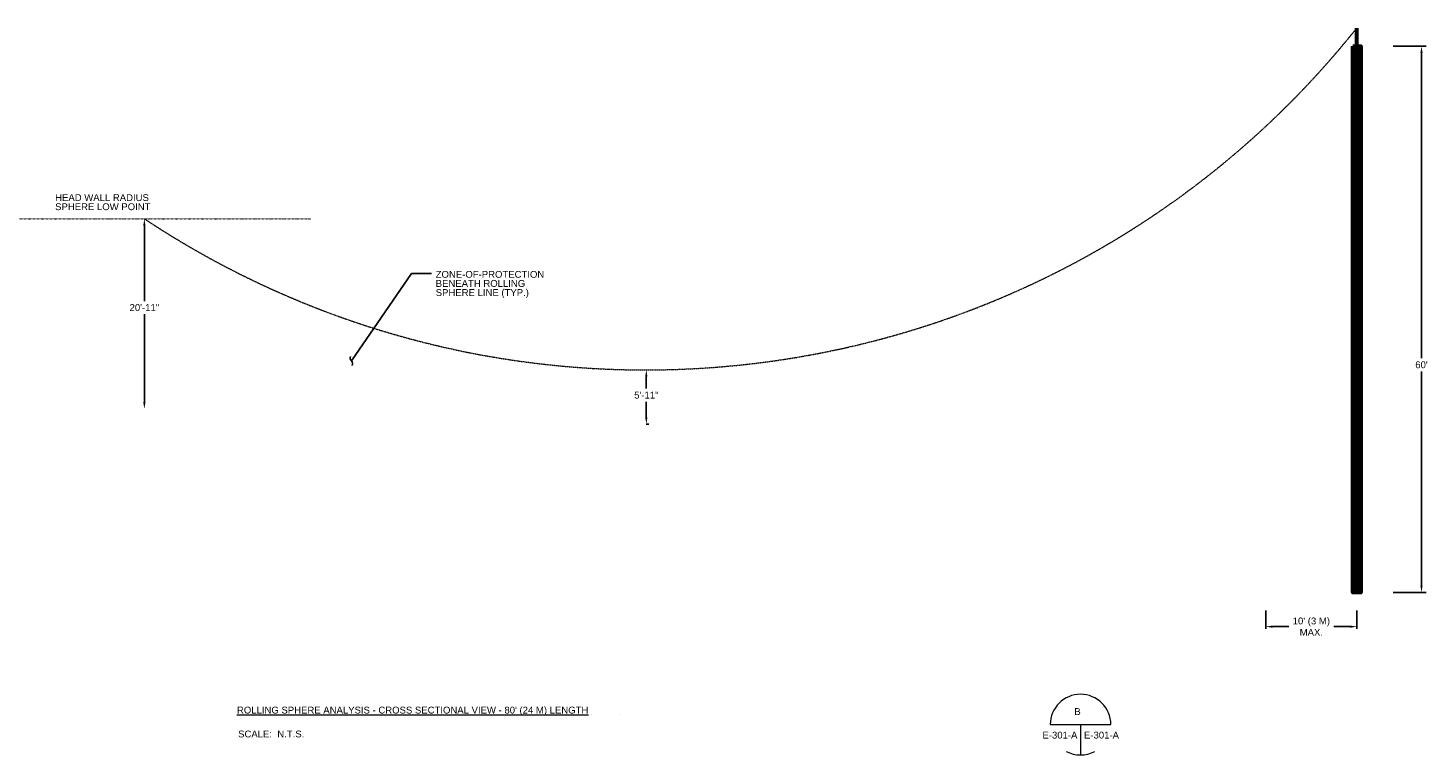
# Model space of a CAD drawing. Header units: inches. Extents: x 96 to 12395, y 835 to 21076.
# Tile 19 of 19: x 2964 to 4811, y 18852 to 19810. Entities that reach past the tile are written whole.
import ezdxf
from ezdxf import colors
from ezdxf.entities.mleader import LeaderData, LeaderLine
from ezdxf.math import Vec2, Vec3

# ---------------------------------------------------------------- set-up
doc = ezdxf.new("R2010")
doc.units = ezdxf.units.IN
doc.header["$MEASUREMENT"] = 0
doc.linetypes.add('DASHED2', pattern=[0.375, 0.25, -0.125])
doc.linetypes.add('DOT', pattern=[0.25, 0, -0.25])
for name, color, linetype, lineweight in [('E-ANNO-TEXT', 7, 'Continuous', 18), ('E-LPS-RSM', 30, 'DASHED2', 18), ('E-LPS-SYMB', 7, 'Continuous', 60)]:
    doc.layers.add(name, color=color, linetype=linetype, lineweight=lineweight)
doc.styles.get("Standard").update_dxf_attribs({"font": 'arial.ttf'})
doc.dimstyles.get("Standard").update_dxf_attribs({"dimtxt": 0.18, "dimasz": 0.18, "dimexe": 0.18, "dimexo": 0.0625, "dimgap": 0.09, "dimtad": 0, "dimtih": 1, "dimtoh": 1, "dimdec": 4, "dimzin": 0, "dimdsep": 46, "dimtxsty": 'Standard', "dimcen": 0.09, "dimadec": 0, "dimazin": 0, "dimtfac": 1, "dimtdec": 4, "dimtofl": 0, "dimtmove": 0, "dimatfit": 3, "dimfxl": 1, "dimtolj": 1, "dimtzin": 0, "dimarcsym": 0})

# ---------------------------------------------------------------- blocks, each defined once
blk = doc.blocks.new('*D25')
at = {"layer": 'Defpoints', "color": 0, "transparency": 16777216}
for p in [(3117.7, 19558.8), (3117.7, 19308.3), (3117.7, 19308.3)]:
    blk.add_point(p, dxfattribs=at)
at = {"layer": 'E-ANNO-TEXT', "color": 0, "lineweight": -2, "transparency": 16777216}
for p, q in [((3117.7, 19549.8), (3117.7, 19450.4)), ((3117.7, 19317.3), (3117.7, 19433.2))]:
    blk.add_line(p, q, dxfattribs=at)
at = {"layer": 'E-ANNO-TEXT', "color": 0, "transparency": 16777216}
for points in [[(3116.2, 19549.8), (3119.2, 19549.8), (3117.7, 19558.8)], [(3116.2, 19317.3), (3119.2, 19317.3), (3117.7, 19308.3)]]:
    blk.add_solid(points, dxfattribs=at)
at = {"layer": 'E-ANNO-TEXT', "color": 0, "transparency": 16777216, "insert": (3117.7, 19441.8), "char_height": 9, "attachment_point": 5}
blk.add_mtext('\\A1;20\'-11"', dxfattribs=at)
blk = doc.blocks.new('*D26')
at = {"layer": 'Defpoints', "color": 0, "transparency": 16777216}
for p in [(4597, 19066.3, 0), (4717, 19066.3, 0), (4717, 19021.2)]:
    blk.add_point(p, dxfattribs=at)
at = {"layer": 'E-ANNO-TEXT', "color": 0, "lineweight": -2, "transparency": 16777216}
for p, q in [((4597, 19042.3), (4597, 19018.2)), ((4717, 19042.3), (4717, 19018.2)), ((4606, 19021.2), (4627.3, 19021.2)), ((4708, 19021.2), (4686.7, 19021.2))]:
    blk.add_line(p, q, dxfattribs=at)
at = {"layer": 'E-ANNO-TEXT', "color": 0, "transparency": 16777216}
for points in [[(4606, 19022.7), (4606, 19019.7), (4597, 19021.2)], [(4708, 19022.7), (4708, 19019.7), (4717, 19021.2)]]:
    blk.add_solid(points, dxfattribs=at)
at = {"layer": 'E-ANNO-TEXT', "color": 0, "transparency": 16777216, "insert": (4657, 19021.2), "char_height": 9, "width": 110.815, "attachment_point": 5}
blk.add_mtext("\\A1;10' (3 M)\\PMAX.", dxfattribs=at)
blk = doc.blocks.new('*D27')
at = {"layer": 'Defpoints', "color": 0, "transparency": 16777216}
for p in [(4717, 19786.3), (4717, 19066.3), (4802.3, 19066.3)]:
    blk.add_point(p, dxfattribs=at)
at = {"layer": 'E-ANNO-TEXT', "color": 0, "lineweight": -2, "transparency": 16777216}
for p, q in [((4765, 19786.3), (4808.3, 19786.3)), ((4802.3, 19777.3), (4802.3, 19374.9)), ((4802.3, 19075.3), (4802.3, 19357.7)), ((4765, 19066.3), (4808.3, 19066.3))]:
    blk.add_line(p, q, dxfattribs=at)
at = {"layer": 'E-ANNO-TEXT', "color": 0, "transparency": 16777216}
for points in [[(4800.8, 19777.3), (4803.8, 19777.3), (4802.3, 19786.3)], [(4800.8, 19075.3), (4803.8, 19075.3), (4802.3, 19066.3)]]:
    blk.add_solid(points, dxfattribs=at)
at = {"layer": 'E-ANNO-TEXT', "color": 0, "transparency": 16777216, "insert": (4802.3, 19366.3), "char_height": 9, "attachment_point": 5}
blk.add_mtext("\\A1;60'", dxfattribs=at)
blk = doc.blocks.new('*D28')
at = {"layer": 'Defpoints', "color": 0, "transparency": 16777216}
for p in [(3779.8, 19359.7), (3779.8, 19288.3), (3782.9, 19288.3, 0)]:
    blk.add_point(p, dxfattribs=at)
at = {"layer": 'E-ANNO-TEXT', "color": 0, "lineweight": -2, "transparency": 16777216}
for p, q in [((3779.8, 19350.7), (3779.8, 19334.9)), ((3779.8, 19297.3), (3779.8, 19317.7)), ((3782.9, 19288.3), (3779.8, 19288.3))]:
    blk.add_line(p, q, dxfattribs=at)
at = {"layer": 'E-ANNO-TEXT', "color": 0, "transparency": 16777216}
for points in [[(3778.3, 19350.7), (3781.3, 19350.7), (3779.8, 19359.7)], [(3778.3, 19297.3), (3781.3, 19297.3), (3779.8, 19288.3)]]:
    blk.add_solid(points, dxfattribs=at)
at = {"layer": 'E-ANNO-TEXT', "color": 0, "transparency": 16777216, "insert": (3779.8, 19326.3), "char_height": 9, "attachment_point": 5}
blk.add_mtext('\\A1;5\'-11"', dxfattribs=at)
blk = doc.blocks.new('_Integral')
at = {"color": 0, "linetype": 'ByBlock', "lineweight": -2}
for centre, start, end in [((0.44, -0.09), 102, 168), ((-0.44, 0.09), 282, 348)]:
    blk.add_arc(centre, 0.454, start, end, dxfattribs=at)

msp = doc.modelspace()

# ---------------------------------------------------------------- hatches: boundary and pattern name
at = {"layer": 'E-LPS-SYMB', "ltscale": 0.5, "transparency": 33554559}
h = msp.add_hatch(dxfattribs=at)
h.set_pattern_fill('ANSI31', scale=15.625)
h.set_pattern_definition([(45, (4908.8391, 18864.4982), (-1.381068, 1.381068), [])])
h.paths.add_polyline_path([(4722.476, 19786.26205), (4711.5385, 19786.26205), (4711.5385, 19066.26452), (4722.476, 19066.26452)])

# ---------------------------------------------------------------- linework, layer by layer
at = {"layer": 'E-ANNO-TEXT', "color": 7}
for p, q in [((4312.53031, 18892.04277), (4392.53031, 18892.04277)), ((4352.53031, 18892.04277), (4352.53031, 18852.04277))]:
    msp.add_line(p, q, dxfattribs=at)
for start, end in [(0, 180), (241.98437671, 298.01562329)]:
    msp.add_arc((4352.53031, 18892.04277), 40, start, end, dxfattribs=at)
at = {"layer": 'E-LPS-RSM', "color": 7, "linetype": 'DOT'}
msp.add_line((1994.34791, 19558.82429), (3336.99425, 19558.82429), dxfattribs=at)
at = {"layer": 'E-LPS-RSM', "color": 7}
msp.add_arc((3779.78985, 20559.67505), 1200, 236.51624755, 321.35355656, dxfattribs=at)
at = {"layer": 'E-LPS-SYMB', "color": 7}
msp.add_line((4717.00725, 19786.26205, -0.00002), (4717.00725, 19810.25959, -0.00002), dxfattribs=at)
at = {"layer": 'E-LPS-SYMB', "color": 7, "elevation": -0.00002}
msp.add_lwpolyline([(4711.5385, 19786.26205), (4722.476, 19786.26205), (4722.476, 19066.26452), (4711.5385, 19066.26452)], close=True, dxfattribs=at)

# ---------------------------------------------------------------- texts
at = {"layer": 'E-ANNO-TEXT', "color": 7, "char_height": 9, "attachment_point": 1, "line_spacing_factor": 0.8}
for s, width, heights, insert in [('\\A1;HEAD WALL RADIUS SPHERE LOW POINT', 150.0599533, [41.04285], (3000.00127, 19591.19554)), ('\\A1;ZONE-OF-PROTECTION BENEATH ROLLING SPHERE LINE (TYP.)', 144.932272, [42.62886], (3501.99366, 19490.07783))]:
    msp.add_mtext_dynamic_manual_height_columns(s, width=width, gutter_width=48, heights=heights, dxfattribs=dict(at, insert=insert))
at = {"layer": 'E-ANNO-TEXT', "color": 7, "char_height": 9, "attachment_point": 1}
for s, width, insert in [("{\\LROLLING SPHERE ANALYSIS - CROSS SECTIONAL VIEW - 80' (24 M) LENGTH^I^I^I}", 1104.0917198, (3239.84878, 18915.69081)), ('B', 36.4664863, (4344.4004, 18913.75714)), ('SCALE:  N.T.S.', 103.0824088, (3241.34848, 18884.208)), ('E-301-A', 35.4157189, (4302.30535, 18882.72543)), ('E-301-A', 35.4157189, (4357.09915, 18882.72543))]:
    msp.add_mtext_dynamic_manual_height_columns(s, width=width, gutter_width=48, heights=[0], dxfattribs=dict(at, insert=insert))

# ---------------------------------------------------------------- dimensions: what is measured, and where the dimension line sits
at = {"layer": 'E-ANNO-TEXT', "color": 7}
for base, p1, p2, override, picture, middle in [((4802.34858, 19066.26452, -0.00002), (4717.00725, 19786.26205, -0.00002), (4717.00725, 19066.26452, -0.00002), {"dimtxt": 9, "dimasz": 9, "dimexe": 6, "dimexo": 48, "dimgap": 4, "dimdec": 0, "dimlunit": 4}, '*D27', (4802.34858, 19366.26451, -0.00002)), ((3117.74925, 19308.26452), (3117.74925, 19558.82429), (3117.74925, 19308.26452), {"dimtxt": 9, "dimasz": 9, "dimexe": 0, "dimexo": 0, "dimgap": 4, "dimdec": 0, "dimlunit": 4}, '*D25', (3117.74925, 19441.77721)), ((3779.78985, 19288.27408), (3779.78985, 19359.67505), (3782.86093, 19288.27408, -0.00002), {"dimtxt": 9, "dimasz": 9, "dimexe": 0, "dimexo": 0, "dimgap": 4, "dimdec": 0, "dimlunit": 4}, '*D28', (3779.78985, 19326.32477))]:
    dim = msp.add_linear_dim(base=base, p1=p1, p2=p2, angle=90, dimstyle='Standard', override=override, dxfattribs=at)
    dim.commit()
    dim.dimension.update_dxf_attribs({"geometry": picture, "text_midpoint": middle, "dimtype": 160})
dim = msp.add_linear_dim(base=(4717.00725, 19021.15798), p1=(4597.00725, 19066.26452, -0.00002), p2=(4717.00725, 19066.26452, -0.00002), text='<> (3 M)\\PMAX.', dimstyle='Standard', override={"dimtxt": 9, "dimasz": 9, "dimexe": 3, "dimexo": 24, "dimgap": 6, "dimlunit": 4}, dxfattribs=at)
dim.commit()
dim.dimension.update_dxf_attribs({"geometry": '*D26', "text_midpoint": (4657.00725, 19021.15798), "dimtype": 160})

# ---------------------------------------------------------------- leaders
ml = msp.add_multileader_mtext('Standard', dxfattribs=at)
ml.set_content('', color=7)
ml.set_leader_properties()
ml.set_arrow_properties(name='INTEGRAL')
ml.build(insert=Vec2(0, 0))
ml.multileader.update_dxf_attribs({"dogleg_length": 0.36, "arrow_head_size": 12, "scale": 48})
ctx = ml.context
ctx.base_point, ctx.scale, ctx.char_height, ctx.arrow_head_size, ctx.landing_gap_size, ctx.plane_origin = Vec3(3496.58134, 19486.5254), 48, 8.64, 12, 4.32, Vec3(3178.59589, 19521.58834)
notes = []
notes.append((ctx, [(0, (1, 1, 0), (3470.00357, 19486.5254), (1, 0), 26.57777, [(0, [(3390.82541, 19371.37521)], 0, [])])]))
ctx.mtext.insert, ctx.mtext.flow_direction = Vec3(3500.90134, 19490.8454), 5
for ctx, leaders in notes:
    for number, flags, end, landing, length, lines in leaders:
        leader = LeaderData()
        leader.index, (leader.has_last_leader_line, leader.has_dogleg_vector, leader.attachment_direction) = number, flags
        leader.last_leader_point, leader.dogleg_vector, leader.dogleg_length = Vec3(end), Vec3(landing), length
        for number, points, colour, breaks in lines:
            line = LeaderLine()
            line.index, line.vertices, line.color, line.breaks = number, Vec3.list(points), colors.encode_raw_color(colour), breaks
            leader.lines.append(line)
        ctx.leaders.append(leader)

doc.saveas('drawing.dxf')
